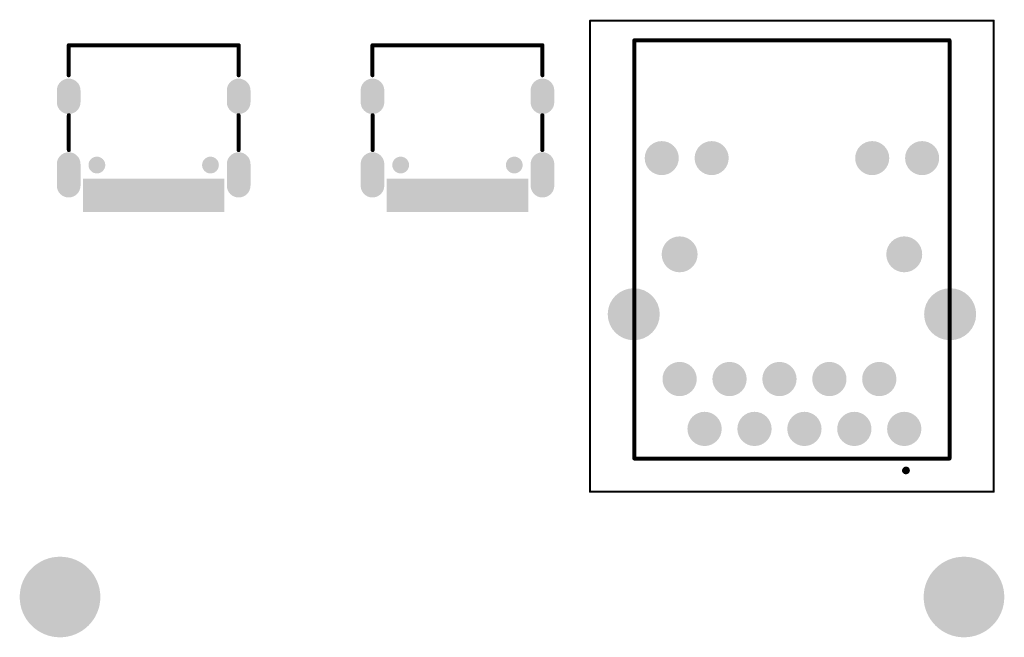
# Model space of a CAD drawing. Header units: inches. Extents: x 0.2 to 50.3, y -1 to 81.
# Tile 2 of 2: x 0.2 to 50.3, y 49.5 to 81. Entities that reach past the tile are written whole.
import ezdxf

# ---------------------------------------------------------------- set-up
doc = ezdxf.new("R2010")
doc.units = ezdxf.units.IN
for name, color, linetype in [('Bottom Solder', 6, 'Continuous'), ('Mechanical 13', 56, 'Continuous'), ('Mechanical 15', 56, 'Continuous'), ('Multi-Layer', 9, 'Continuous'), ('Signal1', 1, 'Continuous'), ('Signal4', 5, 'Continuous'), ('Top Overlay', 2, 'Continuous'), ('Top Paste', 8, 'Continuous'), ('Top Solder', 216, 'Continuous')]:
    doc.layers.add(name, color=color, linetype=linetype)

# ---------------------------------------------------------------- blocks, each defined once
blk = doc.blocks.new('HR911130A_1')
at = {"layer": 'Bottom Solder'}
h = blk.add_hatch(color=6, dxfattribs=at)
edge = h.paths.add_edge_path()
edge.add_arc((-6.625, 4.996), 0.867, 0, 360)
h = blk.add_hatch(color=6, dxfattribs=at)
edge = h.paths.add_edge_path()
edge.add_arc((-4.085, 4.996), 0.867, 0, 360)
h = blk.add_hatch(color=6, dxfattribs=at)
edge = h.paths.add_edge_path()
edge.add_arc((4.085, 4.996), 0.867, 0, 360)
h = blk.add_hatch(color=6, dxfattribs=at)
edge = h.paths.add_edge_path()
edge.add_arc((6.625, 4.996), 0.867, 0, 360)
h = blk.add_hatch(color=6, dxfattribs=at)
edge = h.paths.add_edge_path()
edge.add_arc((-5.715, 0.096), 0.914, 0, 360)
h = blk.add_hatch(color=6, dxfattribs=at)
edge = h.paths.add_edge_path()
edge.add_arc((5.715, 0.096), 0.914, 0, 360)
h = blk.add_hatch(color=6, dxfattribs=at)
edge = h.paths.add_edge_path()
edge.add_arc((-8.05, -2.954), 1.324, 0, 360)
h = blk.add_hatch(color=6, dxfattribs=at)
edge = h.paths.add_edge_path()
edge.add_arc((8.05, -2.954), 1.324, 0, 360)
h = blk.add_hatch(color=6, dxfattribs=at)
edge = h.paths.add_edge_path()
edge.add_arc((-5.715, -6.254), 0.872, 0, 360)
h = blk.add_hatch(color=6, dxfattribs=at)
edge = h.paths.add_edge_path()
edge.add_arc((-3.175, -6.254), 0.872, 0, 360)
h = blk.add_hatch(color=6, dxfattribs=at)
edge = h.paths.add_edge_path()
edge.add_arc((-0.635, -6.254), 0.872, 0, 360)
h = blk.add_hatch(color=6, dxfattribs=at)
edge = h.paths.add_edge_path()
edge.add_arc((1.905, -6.254), 0.872, 0, 360)
h = blk.add_hatch(color=6, dxfattribs=at)
edge = h.paths.add_edge_path()
edge.add_arc((4.445, -6.254), 0.872, 0, 360)
h = blk.add_hatch(color=6, dxfattribs=at)
edge = h.paths.add_edge_path()
edge.add_arc((-4.445, -8.794), 0.872, 0, 360)
h = blk.add_hatch(color=6, dxfattribs=at)
edge = h.paths.add_edge_path()
edge.add_arc((-1.905, -8.794), 0.872, 0, 360)
h = blk.add_hatch(color=6, dxfattribs=at)
edge = h.paths.add_edge_path()
edge.add_arc((0.635, -8.794), 0.872, 0, 360)
h = blk.add_hatch(color=6, dxfattribs=at)
edge = h.paths.add_edge_path()
edge.add_arc((3.175, -8.794), 0.872, 0, 360)
h = blk.add_hatch(color=6, dxfattribs=at)
edge = h.paths.add_edge_path()
edge.add_arc((5.715, -8.794), 0.872, 0, 360)
at = {"layer": 'Multi-Layer'}
h = blk.add_hatch(color=9, dxfattribs=at)
edge = h.paths.add_edge_path()
edge.add_arc((-6.625, 4.996), 0.765, 0, 360)
h = blk.add_hatch(color=9, dxfattribs=at)
edge = h.paths.add_edge_path()
edge.add_arc((-4.085, 4.996), 0.765, 0, 360)
h = blk.add_hatch(color=9, dxfattribs=at)
edge = h.paths.add_edge_path()
edge.add_arc((4.085, 4.996), 0.765, 0, 360)
h = blk.add_hatch(color=9, dxfattribs=at)
edge = h.paths.add_edge_path()
edge.add_arc((6.625, 4.996), 0.765, 0, 360)
h = blk.add_hatch(color=9, dxfattribs=at)
edge = h.paths.add_edge_path()
edge.add_arc((-5.715, 0.096), 0.813, 0, 360)
h = blk.add_hatch(color=9, dxfattribs=at)
edge = h.paths.add_edge_path()
edge.add_arc((5.715, 0.096), 0.813, 0, 360)
h = blk.add_hatch(color=9, dxfattribs=at)
edge = h.paths.add_edge_path()
edge.add_arc((-8.05, -2.954), 1.222, 0, 360)
h = blk.add_hatch(color=9, dxfattribs=at)
edge = h.paths.add_edge_path()
edge.add_arc((8.05, -2.954), 1.222, 0, 360)
h = blk.add_hatch(color=9, dxfattribs=at)
edge = h.paths.add_edge_path()
edge.add_arc((-5.715, -6.254), 0.77, 0, 360)
h = blk.add_hatch(color=9, dxfattribs=at)
edge = h.paths.add_edge_path()
edge.add_arc((-3.175, -6.254), 0.77, 0, 360)
h = blk.add_hatch(color=9, dxfattribs=at)
edge = h.paths.add_edge_path()
edge.add_arc((-0.635, -6.254), 0.77, 0, 360)
h = blk.add_hatch(color=9, dxfattribs=at)
edge = h.paths.add_edge_path()
edge.add_arc((1.905, -6.254), 0.77, 0, 360)
h = blk.add_hatch(color=9, dxfattribs=at)
edge = h.paths.add_edge_path()
edge.add_arc((4.445, -6.254), 0.77, 0, 360)
h = blk.add_hatch(color=9, dxfattribs=at)
edge = h.paths.add_edge_path()
edge.add_arc((-4.445, -8.794), 0.77, 0, 360)
h = blk.add_hatch(color=9, dxfattribs=at)
edge = h.paths.add_edge_path()
edge.add_arc((-1.905, -8.794), 0.77, 0, 360)
h = blk.add_hatch(color=9, dxfattribs=at)
edge = h.paths.add_edge_path()
edge.add_arc((0.635, -8.794), 0.77, 0, 360)
h = blk.add_hatch(color=9, dxfattribs=at)
edge = h.paths.add_edge_path()
edge.add_arc((3.175, -8.794), 0.77, 0, 360)
h = blk.add_hatch(color=9, dxfattribs=at)
edge = h.paths.add_edge_path()
edge.add_arc((5.715, -8.794), 0.77, 0, 360)
at = {"layer": 'Signal1'}
h = blk.add_hatch(color=1, dxfattribs=at)
edge = h.paths.add_edge_path()
edge.add_arc((-6.625, 4.996), 0.765, 0, 360)
h = blk.add_hatch(color=1, dxfattribs=at)
edge = h.paths.add_edge_path()
edge.add_arc((-4.085, 4.996), 0.765, 0, 360)
h = blk.add_hatch(color=1, dxfattribs=at)
edge = h.paths.add_edge_path()
edge.add_arc((4.085, 4.996), 0.765, 0, 360)
h = blk.add_hatch(color=1, dxfattribs=at)
edge = h.paths.add_edge_path()
edge.add_arc((6.625, 4.996), 0.765, 0, 360)
h = blk.add_hatch(color=1, dxfattribs=at)
edge = h.paths.add_edge_path()
edge.add_arc((-5.715, 0.096), 0.813, 0, 360)
h = blk.add_hatch(color=1, dxfattribs=at)
edge = h.paths.add_edge_path()
edge.add_arc((5.715, 0.096), 0.813, 0, 360)
h = blk.add_hatch(color=1, dxfattribs=at)
edge = h.paths.add_edge_path()
edge.add_arc((-8.05, -2.954), 1.222, 0, 360)
h = blk.add_hatch(color=1, dxfattribs=at)
edge = h.paths.add_edge_path()
edge.add_arc((8.05, -2.954), 1.222, 0, 360)
h = blk.add_hatch(color=1, dxfattribs=at)
edge = h.paths.add_edge_path()
edge.add_arc((-5.715, -6.254), 0.77, 0, 360)
h = blk.add_hatch(color=1, dxfattribs=at)
edge = h.paths.add_edge_path()
edge.add_arc((-3.175, -6.254), 0.77, 0, 360)
h = blk.add_hatch(color=1, dxfattribs=at)
edge = h.paths.add_edge_path()
edge.add_arc((-0.635, -6.254), 0.77, 0, 360)
h = blk.add_hatch(color=1, dxfattribs=at)
edge = h.paths.add_edge_path()
edge.add_arc((1.905, -6.254), 0.77, 0, 360)
h = blk.add_hatch(color=1, dxfattribs=at)
edge = h.paths.add_edge_path()
edge.add_arc((4.445, -6.254), 0.77, 0, 360)
h = blk.add_hatch(color=1, dxfattribs=at)
edge = h.paths.add_edge_path()
edge.add_arc((-4.445, -8.794), 0.77, 0, 360)
h = blk.add_hatch(color=1, dxfattribs=at)
edge = h.paths.add_edge_path()
edge.add_arc((-1.905, -8.794), 0.77, 0, 360)
h = blk.add_hatch(color=1, dxfattribs=at)
edge = h.paths.add_edge_path()
edge.add_arc((0.635, -8.794), 0.77, 0, 360)
h = blk.add_hatch(color=1, dxfattribs=at)
edge = h.paths.add_edge_path()
edge.add_arc((3.175, -8.794), 0.77, 0, 360)
h = blk.add_hatch(color=1, dxfattribs=at)
edge = h.paths.add_edge_path()
edge.add_arc((5.715, -8.794), 0.77, 0, 360)
at = {"layer": 'Signal4'}
h = blk.add_hatch(color=5, dxfattribs=at)
edge = h.paths.add_edge_path()
edge.add_arc((-6.625, 4.996), 0.765, 0, 360)
h = blk.add_hatch(color=5, dxfattribs=at)
edge = h.paths.add_edge_path()
edge.add_arc((-4.085, 4.996), 0.765, 0, 360)
h = blk.add_hatch(color=5, dxfattribs=at)
edge = h.paths.add_edge_path()
edge.add_arc((4.085, 4.996), 0.765, 0, 360)
h = blk.add_hatch(color=5, dxfattribs=at)
edge = h.paths.add_edge_path()
edge.add_arc((6.625, 4.996), 0.765, 0, 360)
h = blk.add_hatch(color=5, dxfattribs=at)
edge = h.paths.add_edge_path()
edge.add_arc((-5.715, 0.096), 0.813, 0, 360)
h = blk.add_hatch(color=5, dxfattribs=at)
edge = h.paths.add_edge_path()
edge.add_arc((5.715, 0.096), 0.813, 0, 360)
h = blk.add_hatch(color=5, dxfattribs=at)
edge = h.paths.add_edge_path()
edge.add_arc((-8.05, -2.954), 1.222, 0, 360)
h = blk.add_hatch(color=5, dxfattribs=at)
edge = h.paths.add_edge_path()
edge.add_arc((8.05, -2.954), 1.222, 0, 360)
h = blk.add_hatch(color=5, dxfattribs=at)
edge = h.paths.add_edge_path()
edge.add_arc((-5.715, -6.254), 0.77, 0, 360)
h = blk.add_hatch(color=5, dxfattribs=at)
edge = h.paths.add_edge_path()
edge.add_arc((-3.175, -6.254), 0.77, 0, 360)
h = blk.add_hatch(color=5, dxfattribs=at)
edge = h.paths.add_edge_path()
edge.add_arc((-0.635, -6.254), 0.77, 0, 360)
h = blk.add_hatch(color=5, dxfattribs=at)
edge = h.paths.add_edge_path()
edge.add_arc((1.905, -6.254), 0.77, 0, 360)
h = blk.add_hatch(color=5, dxfattribs=at)
edge = h.paths.add_edge_path()
edge.add_arc((4.445, -6.254), 0.77, 0, 360)
h = blk.add_hatch(color=5, dxfattribs=at)
edge = h.paths.add_edge_path()
edge.add_arc((-4.445, -8.794), 0.77, 0, 360)
h = blk.add_hatch(color=5, dxfattribs=at)
edge = h.paths.add_edge_path()
edge.add_arc((-1.905, -8.794), 0.77, 0, 360)
h = blk.add_hatch(color=5, dxfattribs=at)
edge = h.paths.add_edge_path()
edge.add_arc((0.635, -8.794), 0.77, 0, 360)
h = blk.add_hatch(color=5, dxfattribs=at)
edge = h.paths.add_edge_path()
edge.add_arc((3.175, -8.794), 0.77, 0, 360)
h = blk.add_hatch(color=5, dxfattribs=at)
edge = h.paths.add_edge_path()
edge.add_arc((5.715, -8.794), 0.77, 0, 360)
at = {"layer": 'Top Solder'}
h = blk.add_hatch(color=216, dxfattribs=at)
edge = h.paths.add_edge_path()
edge.add_arc((-6.625, 4.996), 0.867, 0, 360)
h = blk.add_hatch(color=216, dxfattribs=at)
edge = h.paths.add_edge_path()
edge.add_arc((-4.085, 4.996), 0.867, 0, 360)
h = blk.add_hatch(color=216, dxfattribs=at)
edge = h.paths.add_edge_path()
edge.add_arc((4.085, 4.996), 0.867, 0, 360)
h = blk.add_hatch(color=216, dxfattribs=at)
edge = h.paths.add_edge_path()
edge.add_arc((6.625, 4.996), 0.867, 0, 360)
h = blk.add_hatch(color=216, dxfattribs=at)
edge = h.paths.add_edge_path()
edge.add_arc((-5.715, 0.096), 0.914, 0, 360)
h = blk.add_hatch(color=216, dxfattribs=at)
edge = h.paths.add_edge_path()
edge.add_arc((5.715, 0.096), 0.914, 0, 360)
h = blk.add_hatch(color=216, dxfattribs=at)
edge = h.paths.add_edge_path()
edge.add_arc((-8.05, -2.954), 1.324, 0, 360)
h = blk.add_hatch(color=216, dxfattribs=at)
edge = h.paths.add_edge_path()
edge.add_arc((8.05, -2.954), 1.324, 0, 360)
h = blk.add_hatch(color=216, dxfattribs=at)
edge = h.paths.add_edge_path()
edge.add_arc((-5.715, -6.254), 0.872, 0, 360)
h = blk.add_hatch(color=216, dxfattribs=at)
edge = h.paths.add_edge_path()
edge.add_arc((-3.175, -6.254), 0.872, 0, 360)
h = blk.add_hatch(color=216, dxfattribs=at)
edge = h.paths.add_edge_path()
edge.add_arc((-0.635, -6.254), 0.872, 0, 360)
h = blk.add_hatch(color=216, dxfattribs=at)
edge = h.paths.add_edge_path()
edge.add_arc((1.905, -6.254), 0.872, 0, 360)
h = blk.add_hatch(color=216, dxfattribs=at)
edge = h.paths.add_edge_path()
edge.add_arc((4.445, -6.254), 0.872, 0, 360)
h = blk.add_hatch(color=216, dxfattribs=at)
edge = h.paths.add_edge_path()
edge.add_arc((-4.445, -8.794), 0.872, 0, 360)
h = blk.add_hatch(color=216, dxfattribs=at)
edge = h.paths.add_edge_path()
edge.add_arc((-1.905, -8.794), 0.872, 0, 360)
h = blk.add_hatch(color=216, dxfattribs=at)
edge = h.paths.add_edge_path()
edge.add_arc((0.635, -8.794), 0.872, 0, 360)
h = blk.add_hatch(color=216, dxfattribs=at)
edge = h.paths.add_edge_path()
edge.add_arc((3.175, -8.794), 0.872, 0, 360)
h = blk.add_hatch(color=216, dxfattribs=at)
edge = h.paths.add_edge_path()
edge.add_arc((5.715, -8.794), 0.872, 0, 360)
at = {"layer": 'Mechanical 13'}
for points in [[(-8.02, -10.304, 0.2, 0.2, 0), (-8.02, 10.996, 0.2, 0.2, 0)], [(-8.02, 10.996, 0.2, 0.2, 0), (8.02, 10.996, 0.2, 0.2, 0)], [(8.02, -10.304, 0.2, 0.2, 0), (8.02, 10.996, 0.2, 0.2, 0)], [(-8.02, -10.304, 0.2, 0.2, 0), (8.02, -10.304, 0.2, 0.2, 0)]]:
    blk.add_lwpolyline(points, format="xyseb", dxfattribs=at)
for points in [[(-8.07, 10.996, 0.1, 0.1, 1), (-7.97, 10.996, 0.1, 0.1, 1)], [(-8.07, 10.996, 0.1, 0.1, 1), (-7.97, 10.996, 0.1, 0.1, 1)], [(7.97, 10.996, 0.1, 0.1, 1), (8.07, 10.996, 0.1, 0.1, 1)], [(7.97, 10.996, 0.1, 0.1, 1), (8.07, 10.996, 0.1, 0.1, 1)], [(-8.07, -10.304, 0.1, 0.1, 1), (-7.97, -10.304, 0.1, 0.1, 1)], [(-8.07, -10.304, 0.1, 0.1, 1), (-7.97, -10.304, 0.1, 0.1, 1)], [(7.97, -10.304, 0.1, 0.1, 1), (8.07, -10.304, 0.1, 0.1, 1)], [(7.97, -10.304, 0.1, 0.1, 1), (8.07, -10.304, 0.1, 0.1, 1)]]:
    blk.add_lwpolyline(points, format="xyseb", close=True, dxfattribs=at)
at = {"layer": 'Mechanical 15'}
for points in [[(-10.273, -11.996, 0.1, 0.1, 0), (-10.273, 11.996, 0.1, 0.1, 0)], [(-10.273, 11.996, 0.1, 0.1, 0), (10.273, 11.996, 0.1, 0.1, 0)], [(10.273, -11.996, 0.1, 0.1, 0), (10.273, 11.996, 0.1, 0.1, 0)], [(-10.273, -11.996, 0.1, 0.1, 0), (10.273, -11.996, 0.1, 0.1, 0)]]:
    blk.add_lwpolyline(points, format="xyseb", dxfattribs=at)
for points in [[(-10.298, 11.996, 0.05, 0.05, 1), (-10.248, 11.996, 0.05, 0.05, 1)], [(-10.298, 11.996, 0.05, 0.05, 1), (-10.248, 11.996, 0.05, 0.05, 1)], [(10.248, 11.996, 0.05, 0.05, 1), (10.298, 11.996, 0.05, 0.05, 1)], [(10.248, 11.996, 0.05, 0.05, 1), (10.298, 11.996, 0.05, 0.05, 1)], [(-10.298, -11.996, 0.05, 0.05, 1), (-10.248, -11.996, 0.05, 0.05, 1)], [(-10.298, -11.996, 0.05, 0.05, 1), (-10.248, -11.996, 0.05, 0.05, 1)], [(10.248, -11.996, 0.05, 0.05, 1), (10.298, -11.996, 0.05, 0.05, 1)], [(10.248, -11.996, 0.05, 0.05, 1), (10.298, -11.996, 0.05, 0.05, 1)]]:
    blk.add_lwpolyline(points, format="xyseb", close=True, dxfattribs=at)
at = {"layer": 'Top Overlay'}
for points in [[(-8.02, 10.996, 0.1, 0.1, 0), (8.02, 10.996, 0.1, 0.1, 0)], [(-8.02, -1.004, 0.1, 0.1, 0), (-8.02, 10.996, 0.1, 0.1, 0)], [(8.02, -1.004, 0.1, 0.1, 0), (8.02, 10.996, 0.1, 0.1, 0)], [(-8.023, -10.304, 0.1, 0.1, 0), (-8.023, -4.704, 0.1, 0.1, 0)], [(8, -10.304, 0.1, 0.1, 0), (8.05, -4.704, 0.1, 0.1, 0)], [(-8.023, -10.304, 0.1, 0.1, 0), (8, -10.304, 0.1, 0.1, 0)], [(5.9, -10.904, 0.2, 0.2, -1), (5.7, -10.904, 0.2, 0.2, 0)], [(5.715, -10.904, 0.2, 0.2, -1), (5.9, -10.904, 0.2, 0.2, 0)]]:
    blk.add_lwpolyline(points, format="xyseb", dxfattribs=at)
for points in [[(-8.045, 10.996, 0.05, 0.05, 1), (-7.995, 10.996, 0.05, 0.05, 1)], [(-8.045, 10.996, 0.05, 0.05, 1), (-7.995, 10.996, 0.05, 0.05, 1)], [(7.995, 10.996, 0.05, 0.05, 1), (8.045, 10.996, 0.05, 0.05, 1)], [(7.995, 10.996, 0.05, 0.05, 1), (8.045, 10.996, 0.05, 0.05, 1)], [(-8.045, -1.004, 0.05, 0.05, 1), (-7.995, -1.004, 0.05, 0.05, 1)], [(7.995, -1.004, 0.05, 0.05, 1), (8.045, -1.004, 0.05, 0.05, 1)], [(-8.048, -4.704, 0.05, 0.05, 1), (-7.998, -4.704, 0.05, 0.05, 1)], [(8.025, -4.704, 0.05, 0.05, 1), (8.075, -4.704, 0.05, 0.05, 1)], [(-8.048, -10.304, 0.05, 0.05, 1), (-7.998, -10.304, 0.05, 0.05, 1)], [(-8.048, -10.304, 0.05, 0.05, 1), (-7.998, -10.304, 0.05, 0.05, 1)], [(7.975, -10.304, 0.05, 0.05, 1), (8.025, -10.304, 0.05, 0.05, 1)], [(7.975, -10.304, 0.05, 0.05, 1), (8.025, -10.304, 0.05, 0.05, 1)], [(5.65, -10.904, 0.1, 0.1, 1), (5.75, -10.904, 0.1, 0.1, 1)], [(5.665, -10.904, 0.1, 0.1, 1), (5.765, -10.904, 0.1, 0.1, 1)], [(5.85, -10.904, 0.1, 0.1, 1), (5.95, -10.904, 0.1, 0.1, 1)], [(5.85, -10.904, 0.1, 0.1, 1), (5.95, -10.904, 0.1, 0.1, 1)]]:
    blk.add_lwpolyline(points, format="xyseb", close=True, dxfattribs=at)
blk = doc.blocks.new('TYPE_C_16P_7')
at = {"layer": 'Bottom Solder'}
h = blk.add_hatch(color=6, dxfattribs=at)
edge = h.paths.add_edge_path()
edge.add_arc((-0.93, 4.325), 0.602, 270, 450)
edge.add_line((-0.93, 4.927), (-2.03, 4.927))
edge.add_arc((-2.03, 4.325), 0.602, 90, 270)
edge.add_line((-2.03, 3.723), (-0.93, 3.723))
h = blk.add_hatch(color=6, dxfattribs=at)
edge = h.paths.add_edge_path()
edge.add_arc((2.82, 4.325), 0.602, 270, 450)
edge.add_line((2.82, 4.927), (2.22, 4.927))
edge.add_arc((2.22, 4.325), 0.602, 90, 270)
edge.add_line((2.22, 3.723), (2.82, 3.723))
h = blk.add_hatch(color=6, dxfattribs=at)
edge = h.paths.add_edge_path()
edge.add_arc((-0.98, 2.89), 0.427, 0, 360)
h = blk.add_hatch(color=6, dxfattribs=at)
edge = h.paths.add_edge_path()
edge.add_arc((-0.98, -2.89), 0.427, 0, 360)
h = blk.add_hatch(color=6, dxfattribs=at)
edge = h.paths.add_edge_path()
edge.add_arc((-0.93, -4.325), 0.602, 270, 450)
edge.add_line((-0.93, -3.723), (-2.03, -3.723))
edge.add_arc((-2.03, -4.325), 0.602, 90, 270)
edge.add_line((-2.03, -4.927), (-0.93, -4.927))
h = blk.add_hatch(color=6, dxfattribs=at)
edge = h.paths.add_edge_path()
edge.add_arc((2.82, -4.325), 0.602, 270, 450)
edge.add_line((2.82, -3.723), (2.22, -3.723))
edge.add_arc((2.22, -4.325), 0.602, 90, 270)
edge.add_line((2.22, -4.927), (2.82, -4.927))
at = {"layer": 'Multi-Layer'}
h = blk.add_hatch(color=9, dxfattribs=at)
edge = h.paths.add_edge_path()
edge.add_arc((-0.93, 4.325), 0.5, 270, 450)
edge.add_line((-0.93, 4.825), (-2.03, 4.825))
edge.add_arc((-2.03, 4.325), 0.5, 90, 270)
edge.add_line((-2.03, 3.825), (-0.93, 3.825))
h = blk.add_hatch(color=9, dxfattribs=at)
edge = h.paths.add_edge_path()
edge.add_arc((2.82, 4.325), 0.5, 270, 450)
edge.add_line((2.82, 4.825), (2.22, 4.825))
edge.add_arc((2.22, 4.325), 0.5, 90, 270)
edge.add_line((2.22, 3.825), (2.82, 3.825))
h = blk.add_hatch(color=9, dxfattribs=at)
edge = h.paths.add_edge_path()
edge.add_arc((-0.98, 2.89), 0.325, 0, 360)
h = blk.add_hatch(color=9, dxfattribs=at)
edge = h.paths.add_edge_path()
edge.add_arc((-0.98, -2.89), 0.325, 0, 360)
h = blk.add_hatch(color=9, dxfattribs=at)
edge = h.paths.add_edge_path()
edge.add_arc((-0.93, -4.325), 0.5, 270, 450)
edge.add_line((-0.93, -3.825), (-2.03, -3.825))
edge.add_arc((-2.03, -4.325), 0.5, 90, 270)
edge.add_line((-2.03, -4.825), (-0.93, -4.825))
h = blk.add_hatch(color=9, dxfattribs=at)
edge = h.paths.add_edge_path()
edge.add_arc((2.82, -4.325), 0.5, 270, 450)
edge.add_line((2.82, -3.825), (2.22, -3.825))
edge.add_arc((2.22, -4.325), 0.5, 90, 270)
edge.add_line((2.22, -4.825), (2.82, -4.825))
at = {"layer": 'Signal1'}
h = blk.add_hatch(color=1, dxfattribs=at)
edge = h.paths.add_edge_path()
edge.add_arc((-0.93, 4.325), 0.5, 270, 450)
edge.add_line((-0.93, 4.825), (-2.03, 4.825))
edge.add_arc((-2.03, 4.325), 0.5, 90, 270)
edge.add_line((-2.03, 3.825), (-0.93, 3.825))
h = blk.add_hatch(color=1, dxfattribs=at)
edge = h.paths.add_edge_path()
edge.add_arc((2.82, 4.325), 0.5, 270, 450)
edge.add_line((2.82, 4.825), (2.22, 4.825))
edge.add_arc((2.22, 4.325), 0.5, 90, 270)
edge.add_line((2.22, 3.825), (2.82, 3.825))
for points in [[(-1.77, 3.2), (-3.27, 3.2), (-3.27, 3.5), (-1.77, 3.5)], [(-1.77, 2.9), (-3.27, 2.9), (-3.27, 3.2), (-1.77, 3.2)], [(-1.77, 2.4), (-3.27, 2.4), (-3.27, 2.7), (-1.77, 2.7)], [(-1.77, 2.1), (-3.27, 2.1), (-3.27, 2.4), (-1.77, 2.4)], [(-1.77, 1.6), (-3.27, 1.6), (-3.27, 1.9), (-1.77, 1.9)], [(-1.77, 1.1), (-3.27, 1.1), (-3.27, 1.4), (-1.77, 1.4)], [(-1.77, 0.6), (-3.27, 0.6), (-3.27, 0.9), (-1.77, 0.9)], [(-1.77, 0.1), (-3.27, 0.1), (-3.27, 0.4), (-1.77, 0.4)], [(-1.77, -0.4), (-3.27, -0.4), (-3.27, -0.1), (-1.77, -0.1)], [(-1.77, -0.9), (-3.27, -0.9), (-3.27, -0.6), (-1.77, -0.6)], [(-1.77, -1.4), (-3.27, -1.4), (-3.27, -1.1), (-1.77, -1.1)], [(-1.77, -1.9), (-3.27, -1.9), (-3.27, -1.6), (-1.77, -1.6)], [(-1.77, -2.4), (-3.27, -2.4), (-3.27, -2.1), (-1.77, -2.1)], [(-1.77, -2.7), (-3.27, -2.7), (-3.27, -2.4), (-1.77, -2.4)], [(-1.77, -3.2), (-3.27, -3.2), (-3.27, -2.9), (-1.77, -2.9)], [(-1.77, -3.5), (-3.27, -3.5), (-3.27, -3.2), (-1.77, -3.2)]]:
    blk.add_hatch(color=1, dxfattribs=at).paths.add_polyline_path(points)
h = blk.add_hatch(color=1, dxfattribs=at)
edge = h.paths.add_edge_path()
edge.add_arc((-0.98, 2.89), 0.325, 0, 360)
h = blk.add_hatch(color=1, dxfattribs=at)
edge = h.paths.add_edge_path()
edge.add_arc((-0.98, -2.89), 0.325, 0, 360)
h = blk.add_hatch(color=1, dxfattribs=at)
edge = h.paths.add_edge_path()
edge.add_arc((-0.93, -4.325), 0.5, 270, 450)
edge.add_line((-0.93, -3.825), (-2.03, -3.825))
edge.add_arc((-2.03, -4.325), 0.5, 90, 270)
edge.add_line((-2.03, -4.825), (-0.93, -4.825))
h = blk.add_hatch(color=1, dxfattribs=at)
edge = h.paths.add_edge_path()
edge.add_arc((2.82, -4.325), 0.5, 270, 450)
edge.add_line((2.82, -3.825), (2.22, -3.825))
edge.add_arc((2.22, -4.325), 0.5, 90, 270)
edge.add_line((2.22, -4.825), (2.82, -4.825))
at = {"layer": 'Signal4'}
h = blk.add_hatch(color=5, dxfattribs=at)
edge = h.paths.add_edge_path()
edge.add_arc((-0.93, 4.325), 0.5, 270, 450)
edge.add_line((-0.93, 4.825), (-2.03, 4.825))
edge.add_arc((-2.03, 4.325), 0.5, 90, 270)
edge.add_line((-2.03, 3.825), (-0.93, 3.825))
h = blk.add_hatch(color=5, dxfattribs=at)
edge = h.paths.add_edge_path()
edge.add_arc((2.82, 4.325), 0.5, 270, 450)
edge.add_line((2.82, 4.825), (2.22, 4.825))
edge.add_arc((2.22, 4.325), 0.5, 90, 270)
edge.add_line((2.22, 3.825), (2.82, 3.825))
h = blk.add_hatch(color=5, dxfattribs=at)
edge = h.paths.add_edge_path()
edge.add_arc((-0.98, 2.89), 0.325, 0, 360)
h = blk.add_hatch(color=5, dxfattribs=at)
edge = h.paths.add_edge_path()
edge.add_arc((-0.98, -2.89), 0.325, 0, 360)
h = blk.add_hatch(color=5, dxfattribs=at)
edge = h.paths.add_edge_path()
edge.add_arc((-0.93, -4.325), 0.5, 270, 450)
edge.add_line((-0.93, -3.825), (-2.03, -3.825))
edge.add_arc((-2.03, -4.325), 0.5, 90, 270)
edge.add_line((-2.03, -4.825), (-0.93, -4.825))
h = blk.add_hatch(color=5, dxfattribs=at)
edge = h.paths.add_edge_path()
edge.add_arc((2.82, -4.325), 0.5, 270, 450)
edge.add_line((2.82, -3.825), (2.22, -3.825))
edge.add_arc((2.22, -4.325), 0.5, 90, 270)
edge.add_line((2.22, -4.825), (2.82, -4.825))
at = {"layer": 'Top Paste'}
for points in [[(-1.77, 3.2), (-3.27, 3.2), (-3.27, 3.5), (-1.77, 3.5)], [(-1.77, 2.9), (-3.27, 2.9), (-3.27, 3.2), (-1.77, 3.2)], [(-1.77, 2.4), (-3.27, 2.4), (-3.27, 2.7), (-1.77, 2.7)], [(-1.77, 2.1), (-3.27, 2.1), (-3.27, 2.4), (-1.77, 2.4)], [(-1.77, 1.6), (-3.27, 1.6), (-3.27, 1.9), (-1.77, 1.9)], [(-1.77, 1.1), (-3.27, 1.1), (-3.27, 1.4), (-1.77, 1.4)], [(-1.77, 0.6), (-3.27, 0.6), (-3.27, 0.9), (-1.77, 0.9)], [(-1.77, 0.1), (-3.27, 0.1), (-3.27, 0.4), (-1.77, 0.4)], [(-1.77, -0.4), (-3.27, -0.4), (-3.27, -0.1), (-1.77, -0.1)], [(-1.77, -0.9), (-3.27, -0.9), (-3.27, -0.6), (-1.77, -0.6)], [(-1.77, -1.4), (-3.27, -1.4), (-3.27, -1.1), (-1.77, -1.1)], [(-1.77, -1.9), (-3.27, -1.9), (-3.27, -1.6), (-1.77, -1.6)], [(-1.77, -2.4), (-3.27, -2.4), (-3.27, -2.1), (-1.77, -2.1)], [(-1.77, -2.7), (-3.27, -2.7), (-3.27, -2.4), (-1.77, -2.4)], [(-1.77, -3.2), (-3.27, -3.2), (-3.27, -2.9), (-1.77, -2.9)], [(-1.77, -3.5), (-3.27, -3.5), (-3.27, -3.2), (-1.77, -3.2)]]:
    blk.add_hatch(color=8, dxfattribs=at).paths.add_polyline_path(points)
at = {"layer": 'Top Solder'}
h = blk.add_hatch(color=216, dxfattribs=at)
edge = h.paths.add_edge_path()
edge.add_arc((-0.93, 4.325), 0.602, 270, 450)
edge.add_line((-0.93, 4.927), (-2.03, 4.927))
edge.add_arc((-2.03, 4.325), 0.602, 90, 270)
edge.add_line((-2.03, 3.723), (-0.93, 3.723))
h = blk.add_hatch(color=216, dxfattribs=at)
edge = h.paths.add_edge_path()
edge.add_arc((2.82, 4.325), 0.602, 270, 450)
edge.add_line((2.82, 4.927), (2.22, 4.927))
edge.add_arc((2.22, 4.325), 0.602, 90, 270)
edge.add_line((2.22, 3.723), (2.82, 3.723))
for points in [[(-1.668, 3.098), (-3.372, 3.098), (-3.372, 3.602), (-1.668, 3.602)], [(-1.668, 2.798), (-3.372, 2.798), (-3.372, 3.302), (-1.668, 3.302)], [(-1.668, 2.298), (-3.372, 2.298), (-3.372, 2.802), (-1.668, 2.802)], [(-1.668, 1.998), (-3.372, 1.998), (-3.372, 2.502), (-1.668, 2.502)], [(-1.668, 1.498), (-3.372, 1.498), (-3.372, 2.002), (-1.668, 2.002)], [(-1.668, 0.998), (-3.372, 0.998), (-3.372, 1.502), (-1.668, 1.502)], [(-1.668, 0.498), (-3.372, 0.498), (-3.372, 1.002), (-1.668, 1.002)], [(-1.668, -0.002), (-3.372, -0.002), (-3.372, 0.502), (-1.668, 0.502)], [(-1.668, -0.502), (-3.372, -0.502), (-3.372, 0.002), (-1.668, 0.002)], [(-1.668, -1.002), (-3.372, -1.002), (-3.372, -0.498), (-1.668, -0.498)], [(-1.668, -1.502), (-3.372, -1.502), (-3.372, -0.998), (-1.668, -0.998)], [(-1.668, -2.002), (-3.372, -2.002), (-3.372, -1.498), (-1.668, -1.498)], [(-1.668, -2.502), (-3.372, -2.502), (-3.372, -1.998), (-1.668, -1.998)], [(-1.668, -2.802), (-3.372, -2.802), (-3.372, -2.298), (-1.668, -2.298)], [(-1.668, -3.302), (-3.372, -3.302), (-3.372, -2.798), (-1.668, -2.798)], [(-1.668, -3.602), (-3.372, -3.602), (-3.372, -3.098), (-1.668, -3.098)]]:
    blk.add_hatch(color=216, dxfattribs=at).paths.add_polyline_path(points)
h = blk.add_hatch(color=216, dxfattribs=at)
edge = h.paths.add_edge_path()
edge.add_arc((-0.98, 2.89), 0.427, 0, 360)
h = blk.add_hatch(color=216, dxfattribs=at)
edge = h.paths.add_edge_path()
edge.add_arc((-0.98, -2.89), 0.427, 0, 360)
h = blk.add_hatch(color=216, dxfattribs=at)
edge = h.paths.add_edge_path()
edge.add_arc((-0.93, -4.325), 0.602, 270, 450)
edge.add_line((-0.93, -3.723), (-2.03, -3.723))
edge.add_arc((-2.03, -4.325), 0.602, 90, 270)
edge.add_line((-2.03, -4.927), (-0.93, -4.927))
h = blk.add_hatch(color=216, dxfattribs=at)
edge = h.paths.add_edge_path()
edge.add_arc((2.82, -4.325), 0.602, 270, 450)
edge.add_line((2.82, -3.723), (2.22, -3.723))
edge.add_arc((2.22, -4.325), 0.602, 90, 270)
edge.add_line((2.22, -4.927), (2.82, -4.927))
at = {"layer": 'Top Overlay'}
for points in [[(-0.218, 4.318, 0.203, 0.203, 0), (1.56, 4.318, 0.203, 0.203, 0)], [(3.592, 4.325, 0.203, 0.203, 0), (5.12, 4.325, 0.203, 0.203, 0)], [(5.12, 4.325, 0.203, 0.203, 0), (5.12, -4.325, 0.203, 0.203, 0)], [(-0.218, -4.318, 0.203, 0.203, 0), (1.56, -4.318, 0.203, 0.203, 0)], [(3.592, -4.325, 0.203, 0.203, 0), (5.12, -4.325, 0.203, 0.203, 0)]]:
    blk.add_lwpolyline(points, format="xyseb", dxfattribs=at)
for points in [[(-0.269, 4.318, 0.102, 0.102, 1), (-0.168, 4.318, 0.102, 0.102, 1)], [(1.509, 4.318, 0.102, 0.102, 1), (1.61, 4.318, 0.102, 0.102, 1)], [(3.541, 4.325, 0.102, 0.102, 1), (3.642, 4.325, 0.102, 0.102, 1)], [(5.069, 4.325, 0.102, 0.102, 1), (5.171, 4.325, 0.102, 0.102, 1)], [(5.069, 4.325, 0.102, 0.102, 1), (5.171, 4.325, 0.102, 0.102, 1)], [(-0.269, -4.318, 0.102, 0.102, 1), (-0.168, -4.318, 0.102, 0.102, 1)], [(1.509, -4.318, 0.102, 0.102, 1), (1.61, -4.318, 0.102, 0.102, 1)], [(3.541, -4.325, 0.102, 0.102, 1), (3.642, -4.325, 0.102, 0.102, 1)], [(5.069, -4.325, 0.102, 0.102, 1), (5.171, -4.325, 0.102, 0.102, 1)], [(5.069, -4.325, 0.102, 0.102, 1), (5.171, -4.325, 0.102, 0.102, 1)]]:
    blk.add_lwpolyline(points, format="xyseb", close=True, dxfattribs=at)
blk = doc.blocks.new('TYPE_C_16P_8')
at = {"layer": 'Bottom Solder'}
h = blk.add_hatch(color=6, dxfattribs=at)
edge = h.paths.add_edge_path()
edge.add_arc((-0.93, 4.325), 0.602, 270, 450)
edge.add_line((-0.93, 4.927), (-2.03, 4.927))
edge.add_arc((-2.03, 4.325), 0.602, 90, 270)
edge.add_line((-2.03, 3.723), (-0.93, 3.723))
h = blk.add_hatch(color=6, dxfattribs=at)
edge = h.paths.add_edge_path()
edge.add_arc((2.82, 4.325), 0.602, 270, 450)
edge.add_line((2.82, 4.927), (2.22, 4.927))
edge.add_arc((2.22, 4.325), 0.602, 90, 270)
edge.add_line((2.22, 3.723), (2.82, 3.723))
h = blk.add_hatch(color=6, dxfattribs=at)
edge = h.paths.add_edge_path()
edge.add_arc((-0.98, 2.89), 0.427, 0, 360)
h = blk.add_hatch(color=6, dxfattribs=at)
edge = h.paths.add_edge_path()
edge.add_arc((-0.98, -2.89), 0.427, 0, 360)
h = blk.add_hatch(color=6, dxfattribs=at)
edge = h.paths.add_edge_path()
edge.add_arc((-0.93, -4.325), 0.602, 270, 450)
edge.add_line((-0.93, -3.723), (-2.03, -3.723))
edge.add_arc((-2.03, -4.325), 0.602, 90, 270)
edge.add_line((-2.03, -4.927), (-0.93, -4.927))
h = blk.add_hatch(color=6, dxfattribs=at)
edge = h.paths.add_edge_path()
edge.add_arc((2.82, -4.325), 0.602, 270, 450)
edge.add_line((2.82, -3.723), (2.22, -3.723))
edge.add_arc((2.22, -4.325), 0.602, 90, 270)
edge.add_line((2.22, -4.927), (2.82, -4.927))
at = {"layer": 'Multi-Layer'}
h = blk.add_hatch(color=9, dxfattribs=at)
edge = h.paths.add_edge_path()
edge.add_arc((-0.93, 4.325), 0.5, 270, 450)
edge.add_line((-0.93, 4.825), (-2.03, 4.825))
edge.add_arc((-2.03, 4.325), 0.5, 90, 270)
edge.add_line((-2.03, 3.825), (-0.93, 3.825))
h = blk.add_hatch(color=9, dxfattribs=at)
edge = h.paths.add_edge_path()
edge.add_arc((2.82, 4.325), 0.5, 270, 450)
edge.add_line((2.82, 4.825), (2.22, 4.825))
edge.add_arc((2.22, 4.325), 0.5, 90, 270)
edge.add_line((2.22, 3.825), (2.82, 3.825))
h = blk.add_hatch(color=9, dxfattribs=at)
edge = h.paths.add_edge_path()
edge.add_arc((-0.98, 2.89), 0.325, 0, 360)
h = blk.add_hatch(color=9, dxfattribs=at)
edge = h.paths.add_edge_path()
edge.add_arc((-0.98, -2.89), 0.325, 0, 360)
h = blk.add_hatch(color=9, dxfattribs=at)
edge = h.paths.add_edge_path()
edge.add_arc((-0.93, -4.325), 0.5, 270, 450)
edge.add_line((-0.93, -3.825), (-2.03, -3.825))
edge.add_arc((-2.03, -4.325), 0.5, 90, 270)
edge.add_line((-2.03, -4.825), (-0.93, -4.825))
h = blk.add_hatch(color=9, dxfattribs=at)
edge = h.paths.add_edge_path()
edge.add_arc((2.82, -4.325), 0.5, 270, 450)
edge.add_line((2.82, -3.825), (2.22, -3.825))
edge.add_arc((2.22, -4.325), 0.5, 90, 270)
edge.add_line((2.22, -4.825), (2.82, -4.825))
at = {"layer": 'Signal1'}
h = blk.add_hatch(color=1, dxfattribs=at)
edge = h.paths.add_edge_path()
edge.add_arc((-0.93, 4.325), 0.5, 270, 450)
edge.add_line((-0.93, 4.825), (-2.03, 4.825))
edge.add_arc((-2.03, 4.325), 0.5, 90, 270)
edge.add_line((-2.03, 3.825), (-0.93, 3.825))
h = blk.add_hatch(color=1, dxfattribs=at)
edge = h.paths.add_edge_path()
edge.add_arc((2.82, 4.325), 0.5, 270, 450)
edge.add_line((2.82, 4.825), (2.22, 4.825))
edge.add_arc((2.22, 4.325), 0.5, 90, 270)
edge.add_line((2.22, 3.825), (2.82, 3.825))
for points in [[(-1.77, 3.2), (-3.27, 3.2), (-3.27, 3.5), (-1.77, 3.5)], [(-1.77, 2.9), (-3.27, 2.9), (-3.27, 3.2), (-1.77, 3.2)], [(-1.77, 2.4), (-3.27, 2.4), (-3.27, 2.7), (-1.77, 2.7)], [(-1.77, 2.1), (-3.27, 2.1), (-3.27, 2.4), (-1.77, 2.4)], [(-1.77, 1.6), (-3.27, 1.6), (-3.27, 1.9), (-1.77, 1.9)], [(-1.77, 1.1), (-3.27, 1.1), (-3.27, 1.4), (-1.77, 1.4)], [(-1.77, 0.6), (-3.27, 0.6), (-3.27, 0.9), (-1.77, 0.9)], [(-1.77, 0.1), (-3.27, 0.1), (-3.27, 0.4), (-1.77, 0.4)], [(-1.77, -0.4), (-3.27, -0.4), (-3.27, -0.1), (-1.77, -0.1)], [(-1.77, -0.9), (-3.27, -0.9), (-3.27, -0.6), (-1.77, -0.6)], [(-1.77, -1.4), (-3.27, -1.4), (-3.27, -1.1), (-1.77, -1.1)], [(-1.77, -1.9), (-3.27, -1.9), (-3.27, -1.6), (-1.77, -1.6)], [(-1.77, -2.4), (-3.27, -2.4), (-3.27, -2.1), (-1.77, -2.1)], [(-1.77, -2.7), (-3.27, -2.7), (-3.27, -2.4), (-1.77, -2.4)], [(-1.77, -3.2), (-3.27, -3.2), (-3.27, -2.9), (-1.77, -2.9)], [(-1.77, -3.5), (-3.27, -3.5), (-3.27, -3.2), (-1.77, -3.2)]]:
    blk.add_hatch(color=1, dxfattribs=at).paths.add_polyline_path(points)
h = blk.add_hatch(color=1, dxfattribs=at)
edge = h.paths.add_edge_path()
edge.add_arc((-0.98, 2.89), 0.325, 0, 360)
h = blk.add_hatch(color=1, dxfattribs=at)
edge = h.paths.add_edge_path()
edge.add_arc((-0.98, -2.89), 0.325, 0, 360)
h = blk.add_hatch(color=1, dxfattribs=at)
edge = h.paths.add_edge_path()
edge.add_arc((-0.93, -4.325), 0.5, 270, 450)
edge.add_line((-0.93, -3.825), (-2.03, -3.825))
edge.add_arc((-2.03, -4.325), 0.5, 90, 270)
edge.add_line((-2.03, -4.825), (-0.93, -4.825))
h = blk.add_hatch(color=1, dxfattribs=at)
edge = h.paths.add_edge_path()
edge.add_arc((2.82, -4.325), 0.5, 270, 450)
edge.add_line((2.82, -3.825), (2.22, -3.825))
edge.add_arc((2.22, -4.325), 0.5, 90, 270)
edge.add_line((2.22, -4.825), (2.82, -4.825))
at = {"layer": 'Signal4'}
h = blk.add_hatch(color=5, dxfattribs=at)
edge = h.paths.add_edge_path()
edge.add_arc((-0.93, 4.325), 0.5, 270, 450)
edge.add_line((-0.93, 4.825), (-2.03, 4.825))
edge.add_arc((-2.03, 4.325), 0.5, 90, 270)
edge.add_line((-2.03, 3.825), (-0.93, 3.825))
h = blk.add_hatch(color=5, dxfattribs=at)
edge = h.paths.add_edge_path()
edge.add_arc((2.82, 4.325), 0.5, 270, 450)
edge.add_line((2.82, 4.825), (2.22, 4.825))
edge.add_arc((2.22, 4.325), 0.5, 90, 270)
edge.add_line((2.22, 3.825), (2.82, 3.825))
h = blk.add_hatch(color=5, dxfattribs=at)
edge = h.paths.add_edge_path()
edge.add_arc((-0.98, 2.89), 0.325, 0, 360)
h = blk.add_hatch(color=5, dxfattribs=at)
edge = h.paths.add_edge_path()
edge.add_arc((-0.98, -2.89), 0.325, 0, 360)
h = blk.add_hatch(color=5, dxfattribs=at)
edge = h.paths.add_edge_path()
edge.add_arc((-0.93, -4.325), 0.5, 270, 450)
edge.add_line((-0.93, -3.825), (-2.03, -3.825))
edge.add_arc((-2.03, -4.325), 0.5, 90, 270)
edge.add_line((-2.03, -4.825), (-0.93, -4.825))
h = blk.add_hatch(color=5, dxfattribs=at)
edge = h.paths.add_edge_path()
edge.add_arc((2.82, -4.325), 0.5, 270, 450)
edge.add_line((2.82, -3.825), (2.22, -3.825))
edge.add_arc((2.22, -4.325), 0.5, 90, 270)
edge.add_line((2.22, -4.825), (2.82, -4.825))
at = {"layer": 'Top Paste'}
for points in [[(-1.77, 3.2), (-3.27, 3.2), (-3.27, 3.5), (-1.77, 3.5)], [(-1.77, 2.9), (-3.27, 2.9), (-3.27, 3.2), (-1.77, 3.2)], [(-1.77, 2.4), (-3.27, 2.4), (-3.27, 2.7), (-1.77, 2.7)], [(-1.77, 2.1), (-3.27, 2.1), (-3.27, 2.4), (-1.77, 2.4)], [(-1.77, 1.6), (-3.27, 1.6), (-3.27, 1.9), (-1.77, 1.9)], [(-1.77, 1.1), (-3.27, 1.1), (-3.27, 1.4), (-1.77, 1.4)], [(-1.77, 0.6), (-3.27, 0.6), (-3.27, 0.9), (-1.77, 0.9)], [(-1.77, 0.1), (-3.27, 0.1), (-3.27, 0.4), (-1.77, 0.4)], [(-1.77, -0.4), (-3.27, -0.4), (-3.27, -0.1), (-1.77, -0.1)], [(-1.77, -0.9), (-3.27, -0.9), (-3.27, -0.6), (-1.77, -0.6)], [(-1.77, -1.4), (-3.27, -1.4), (-3.27, -1.1), (-1.77, -1.1)], [(-1.77, -1.9), (-3.27, -1.9), (-3.27, -1.6), (-1.77, -1.6)], [(-1.77, -2.4), (-3.27, -2.4), (-3.27, -2.1), (-1.77, -2.1)], [(-1.77, -2.7), (-3.27, -2.7), (-3.27, -2.4), (-1.77, -2.4)], [(-1.77, -3.2), (-3.27, -3.2), (-3.27, -2.9), (-1.77, -2.9)], [(-1.77, -3.5), (-3.27, -3.5), (-3.27, -3.2), (-1.77, -3.2)]]:
    blk.add_hatch(color=8, dxfattribs=at).paths.add_polyline_path(points)
at = {"layer": 'Top Solder'}
h = blk.add_hatch(color=216, dxfattribs=at)
edge = h.paths.add_edge_path()
edge.add_arc((-0.93, 4.325), 0.602, 270, 450)
edge.add_line((-0.93, 4.927), (-2.03, 4.927))
edge.add_arc((-2.03, 4.325), 0.602, 90, 270)
edge.add_line((-2.03, 3.723), (-0.93, 3.723))
h = blk.add_hatch(color=216, dxfattribs=at)
edge = h.paths.add_edge_path()
edge.add_arc((2.82, 4.325), 0.602, 270, 450)
edge.add_line((2.82, 4.927), (2.22, 4.927))
edge.add_arc((2.22, 4.325), 0.602, 90, 270)
edge.add_line((2.22, 3.723), (2.82, 3.723))
for points in [[(-1.668, 3.098), (-3.372, 3.098), (-3.372, 3.602), (-1.668, 3.602)], [(-1.668, 2.798), (-3.372, 2.798), (-3.372, 3.302), (-1.668, 3.302)], [(-1.668, 2.298), (-3.372, 2.298), (-3.372, 2.802), (-1.668, 2.802)], [(-1.668, 1.998), (-3.372, 1.998), (-3.372, 2.502), (-1.668, 2.502)], [(-1.668, 1.498), (-3.372, 1.498), (-3.372, 2.002), (-1.668, 2.002)], [(-1.668, 0.998), (-3.372, 0.998), (-3.372, 1.502), (-1.668, 1.502)], [(-1.668, 0.498), (-3.372, 0.498), (-3.372, 1.002), (-1.668, 1.002)], [(-1.668, -0.002), (-3.372, -0.002), (-3.372, 0.502), (-1.668, 0.502)], [(-1.668, -0.502), (-3.372, -0.502), (-3.372, 0.002), (-1.668, 0.002)], [(-1.668, -1.002), (-3.372, -1.002), (-3.372, -0.498), (-1.668, -0.498)], [(-1.668, -1.502), (-3.372, -1.502), (-3.372, -0.998), (-1.668, -0.998)], [(-1.668, -2.002), (-3.372, -2.002), (-3.372, -1.498), (-1.668, -1.498)], [(-1.668, -2.502), (-3.372, -2.502), (-3.372, -1.998), (-1.668, -1.998)], [(-1.668, -2.802), (-3.372, -2.802), (-3.372, -2.298), (-1.668, -2.298)], [(-1.668, -3.302), (-3.372, -3.302), (-3.372, -2.798), (-1.668, -2.798)], [(-1.668, -3.602), (-3.372, -3.602), (-3.372, -3.098), (-1.668, -3.098)]]:
    blk.add_hatch(color=216, dxfattribs=at).paths.add_polyline_path(points)
h = blk.add_hatch(color=216, dxfattribs=at)
edge = h.paths.add_edge_path()
edge.add_arc((-0.98, 2.89), 0.427, 0, 360)
h = blk.add_hatch(color=216, dxfattribs=at)
edge = h.paths.add_edge_path()
edge.add_arc((-0.98, -2.89), 0.427, 0, 360)
h = blk.add_hatch(color=216, dxfattribs=at)
edge = h.paths.add_edge_path()
edge.add_arc((-0.93, -4.325), 0.602, 270, 450)
edge.add_line((-0.93, -3.723), (-2.03, -3.723))
edge.add_arc((-2.03, -4.325), 0.602, 90, 270)
edge.add_line((-2.03, -4.927), (-0.93, -4.927))
h = blk.add_hatch(color=216, dxfattribs=at)
edge = h.paths.add_edge_path()
edge.add_arc((2.82, -4.325), 0.602, 270, 450)
edge.add_line((2.82, -3.723), (2.22, -3.723))
edge.add_arc((2.22, -4.325), 0.602, 90, 270)
edge.add_line((2.22, -4.927), (2.82, -4.927))
at = {"layer": 'Top Overlay'}
for points in [[(-0.218, 4.318, 0.203, 0.203, 0), (1.56, 4.318, 0.203, 0.203, 0)], [(3.592, 4.325, 0.203, 0.203, 0), (5.12, 4.325, 0.203, 0.203, 0)], [(5.12, 4.325, 0.203, 0.203, 0), (5.12, -4.325, 0.203, 0.203, 0)], [(-0.218, -4.318, 0.203, 0.203, 0), (1.56, -4.318, 0.203, 0.203, 0)], [(3.592, -4.325, 0.203, 0.203, 0), (5.12, -4.325, 0.203, 0.203, 0)]]:
    blk.add_lwpolyline(points, format="xyseb", dxfattribs=at)
for points in [[(-0.269, 4.318, 0.102, 0.102, 1), (-0.168, 4.318, 0.102, 0.102, 1)], [(1.509, 4.318, 0.102, 0.102, 1), (1.61, 4.318, 0.102, 0.102, 1)], [(3.541, 4.325, 0.102, 0.102, 1), (3.642, 4.325, 0.102, 0.102, 1)], [(5.069, 4.325, 0.102, 0.102, 1), (5.171, 4.325, 0.102, 0.102, 1)], [(5.069, 4.325, 0.102, 0.102, 1), (5.171, 4.325, 0.102, 0.102, 1)], [(-0.269, -4.318, 0.102, 0.102, 1), (-0.168, -4.318, 0.102, 0.102, 1)], [(1.509, -4.318, 0.102, 0.102, 1), (1.61, -4.318, 0.102, 0.102, 1)], [(3.541, -4.325, 0.102, 0.102, 1), (3.642, -4.325, 0.102, 0.102, 1)], [(5.069, -4.325, 0.102, 0.102, 1), (5.171, -4.325, 0.102, 0.102, 1)], [(5.069, -4.325, 0.102, 0.102, 1), (5.171, -4.325, 0.102, 0.102, 1)]]:
    blk.add_lwpolyline(points, format="xyseb", close=True, dxfattribs=at)

msp = doc.modelspace()

# ---------------------------------------------------------------- hatches: boundary and pattern name
at = {"layer": 'Bottom Solder'}
h = msp.add_hatch(color=6, dxfattribs=at)
edge = h.paths.add_edge_path()
edge.add_arc((2.249, 51.588), 2.052, 0, 360)
h = msp.add_hatch(color=6, dxfattribs=at)
edge = h.paths.add_edge_path()
edge.add_arc((48.249, 51.588), 2.052, 0, 360)
at = {"layer": 'Multi-Layer'}
h = msp.add_hatch(color=9, dxfattribs=at)
edge = h.paths.add_edge_path()
edge.add_arc((2.249, 51.588), 1.95, 0, 360)
h = msp.add_hatch(color=9, dxfattribs=at)
edge = h.paths.add_edge_path()
edge.add_arc((48.249, 51.588), 1.95, 0, 360)
at = {"layer": 'Signal1'}
h = msp.add_hatch(color=1, dxfattribs=at)
edge = h.paths.add_edge_path()
edge.add_arc((2.249, 51.588), 1.95, 0, 360)
h = msp.add_hatch(color=1, dxfattribs=at)
edge = h.paths.add_edge_path()
edge.add_arc((48.249, 51.588), 1.95, 0, 360)
at = {"layer": 'Signal4'}
h = msp.add_hatch(color=5, dxfattribs=at)
edge = h.paths.add_edge_path()
edge.add_arc((2.249, 51.588), 1.95, 0, 360)
h = msp.add_hatch(color=5, dxfattribs=at)
edge = h.paths.add_edge_path()
edge.add_arc((48.249, 51.588), 1.95, 0, 360)
at = {"layer": 'Top Solder'}
h = msp.add_hatch(color=216, dxfattribs=at)
edge = h.paths.add_edge_path()
edge.add_arc((2.249, 51.588), 2.052, 0, 360)
h = msp.add_hatch(color=216, dxfattribs=at)
edge = h.paths.add_edge_path()
edge.add_arc((48.249, 51.588), 2.052, 0, 360)

# ---------------------------------------------------------------- block references
msp.add_blockref('HR911130A_1', (39.494, 68.943))
at = {"rotation": 90}
for name, p in [('TYPE_C_16P_7', (7.015, 74.566)), ('TYPE_C_16P_8', (22.474, 74.566))]:
    msp.add_blockref(name, p, dxfattribs=at)

doc.saveas('drawing.dxf')
